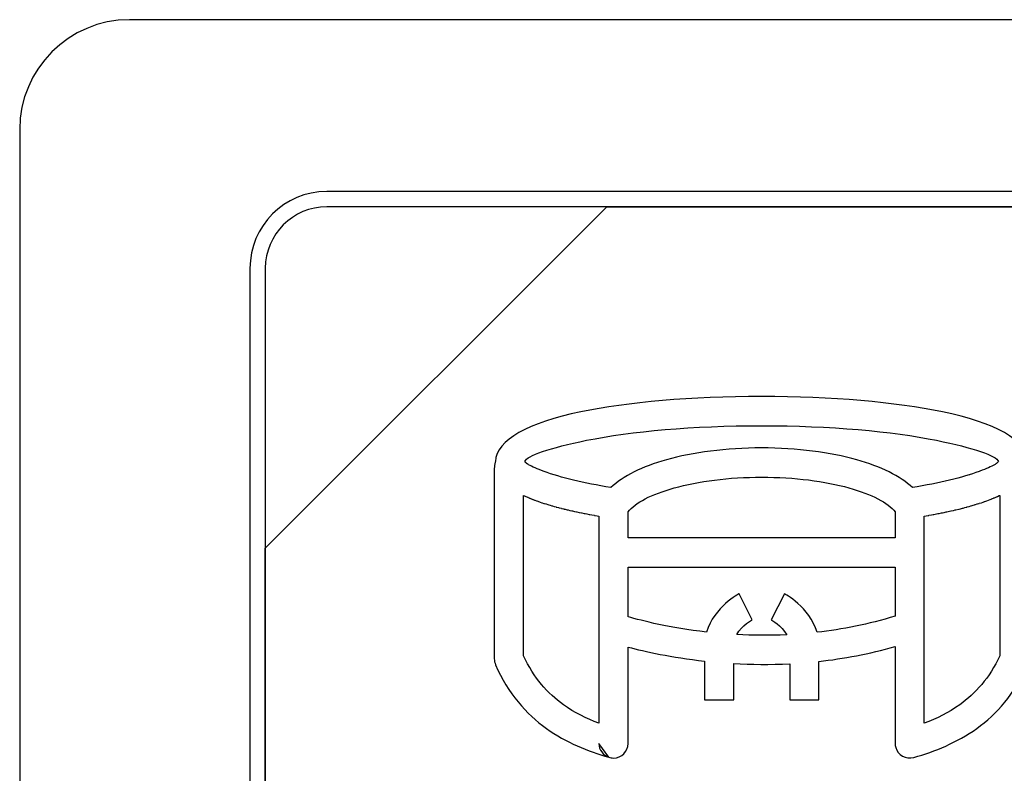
# Model space of a CAD drawing. Header units: millimetres. Extents: x 7146 to 9164, y -1568 to -663.
# Tile 42 of 187: x 7394 to 7407, y -1260 to -1250. Entities that reach past the tile are written whole.
import ezdxf

# ---------------------------------------------------------------- set-up
doc = ezdxf.new("R2010")
doc.units = ezdxf.units.MM
doc.header["$LTSCALE"] = 3

msp = doc.modelspace()

# ---------------------------------------------------------------- linework, layer by layer
at = {"linetype": 'Continuous', "lineweight": 30}
for points, knots in [([(7395.087, -1249.97), (7395.087, -1249.97), (7412.387, -1249.97), (7412.387, -1249.97), (7412.387, -1249.97), (7413.212, -1249.97), (7413.887, -1250.645), (7413.887, -1251.47), (7413.887, -1251.47), (7413.887, -1251.47), (7413.887, -1267.17), (7413.887, -1267.17), (7413.887, -1267.17), (7413.887, -1267.995), (7413.212, -1268.67), (7412.387, -1268.67), (7412.387, -1268.67), (7412.387, -1268.67), (7395.087, -1268.67), (7395.087, -1268.67), (7395.087, -1268.67), (7394.262, -1268.67), (7393.587, -1267.995), (7393.587, -1267.17), (7393.587, -1267.17), (7393.587, -1267.17), (7393.587, -1251.47), (7393.587, -1251.47), (7393.587, -1251.47), (7393.587, -1250.645), (7394.262, -1249.97), (7395.087, -1249.97)], [0, 0, 0, 0, 0.111111, 0.111111, 0.111111, 0.111111, 0.222222, 0.222222, 0.222222, 0.222222, 0.333333, 0.333333, 0.333333, 0.333333, 0.444444, 0.444444, 0.444444, 0.444444, 0.555556, 0.555556, 0.555556, 0.555556, 0.666667, 0.666667, 0.666667, 0.666667, 0.777778, 0.777778, 0.777778, 0.777778, 1, 1, 1, 1]), ([(7395.087, -1249.97), (7395.087, -1249.97), (7412.387, -1249.97), (7412.387, -1249.97), (7412.387, -1249.97), (7413.212, -1249.97), (7413.887, -1250.645), (7413.887, -1251.47), (7413.887, -1251.47), (7413.887, -1251.47), (7413.887, -1267.17), (7413.887, -1267.17), (7413.887, -1267.17), (7413.887, -1267.995), (7413.212, -1268.67), (7412.387, -1268.67), (7412.387, -1268.67), (7412.387, -1268.67), (7395.087, -1268.67), (7395.087, -1268.67), (7395.087, -1268.67), (7394.262, -1268.67), (7393.587, -1267.995), (7393.587, -1267.17), (7393.587, -1267.17), (7393.587, -1267.17), (7393.587, -1251.47), (7393.587, -1251.47), (7393.587, -1251.47), (7393.587, -1250.645), (7394.262, -1249.97), (7395.087, -1249.97)], [0, 0, 0, 0, 0.111111, 0.111111, 0.111111, 0.111111, 0.222222, 0.222222, 0.222222, 0.222222, 0.333333, 0.333333, 0.333333, 0.333333, 0.444444, 0.444444, 0.444444, 0.444444, 0.555556, 0.555556, 0.555556, 0.555556, 0.666667, 0.666667, 0.666667, 0.666667, 0.777778, 0.777778, 0.777778, 0.777778, 1, 1, 1, 1]), ([(7397.787, -1252.32), (7397.787, -1252.32), (7409.687, -1252.32), (7409.687, -1252.32), (7409.687, -1252.32), (7410.265, -1252.32), (7410.737, -1252.792), (7410.737, -1253.37), (7410.737, -1253.37), (7410.737, -1253.37), (7410.737, -1265.27), (7410.737, -1265.27), (7410.737, -1265.27), (7410.737, -1265.847), (7410.265, -1266.32), (7409.687, -1266.32), (7409.687, -1266.32), (7409.687, -1266.32), (7397.787, -1266.32), (7397.787, -1266.32), (7397.787, -1266.32), (7397.209, -1266.32), (7396.737, -1265.847), (7396.737, -1265.27), (7396.737, -1265.27), (7396.737, -1265.27), (7396.737, -1253.37), (7396.737, -1253.37), (7396.737, -1253.37), (7396.737, -1252.792), (7397.209, -1252.32), (7397.787, -1252.32)], [0, 0, 0, 0, 0.111111, 0.111111, 0.111111, 0.111111, 0.222222, 0.222222, 0.222222, 0.222222, 0.333333, 0.333333, 0.333333, 0.333333, 0.444444, 0.444444, 0.444444, 0.444444, 0.555556, 0.555556, 0.555556, 0.555556, 0.666667, 0.666667, 0.666667, 0.666667, 0.777778, 0.777778, 0.777778, 0.777778, 1, 1, 1, 1]), ([(7397.787, -1252.32), (7397.787, -1252.32), (7409.687, -1252.32), (7409.687, -1252.32), (7409.687, -1252.32), (7410.264, -1252.32), (7410.737, -1252.792), (7410.737, -1253.37), (7410.737, -1253.37), (7410.737, -1253.37), (7410.737, -1265.27), (7410.737, -1265.27), (7410.737, -1265.27), (7410.737, -1265.847), (7410.264, -1266.32), (7409.687, -1266.32), (7409.687, -1266.32), (7409.687, -1266.32), (7397.787, -1266.32), (7397.787, -1266.32), (7397.787, -1266.32), (7397.209, -1266.32), (7396.737, -1265.847), (7396.737, -1265.27), (7396.737, -1265.27), (7396.737, -1265.27), (7396.737, -1253.37), (7396.737, -1253.37), (7396.737, -1253.37), (7396.737, -1252.792), (7397.209, -1252.32), (7397.787, -1252.32)], [0, 0, 0, 0, 0.111111, 0.111111, 0.111111, 0.111111, 0.222222, 0.222222, 0.222222, 0.222222, 0.333333, 0.333333, 0.333333, 0.333333, 0.444444, 0.444444, 0.444444, 0.444444, 0.555556, 0.555556, 0.555556, 0.555556, 0.666667, 0.666667, 0.666667, 0.666667, 0.777778, 0.777778, 0.777778, 0.777778, 1, 1, 1, 1]), ([(7397.787, -1252.53), (7397.787, -1252.53), (7401.618, -1252.53), (7401.618, -1252.53), (7401.618, -1252.53), (7401.618, -1252.53), (7396.947, -1257.2), (7396.947, -1257.2), (7396.947, -1257.2), (7396.947, -1257.2), (7396.947, -1253.37), (7396.947, -1253.37), (7396.947, -1253.37), (7396.947, -1252.908), (7397.325, -1252.53), (7397.787, -1252.53)], [0, 0, 0, 0, 0.2, 0.2, 0.2, 0.2, 0.4, 0.4, 0.4, 0.4, 0.6, 0.6, 0.6, 0.6, 1, 1, 1, 1]), ([(7401.618, -1252.53), (7401.618, -1252.53), (7401.63, -1252.53), (7401.63, -1252.53), (7401.63, -1252.53), (7401.63, -1252.53), (7409.687, -1252.53), (7409.687, -1252.53), (7409.687, -1252.53), (7410.149, -1252.53), (7410.527, -1252.908), (7410.527, -1253.37), (7410.527, -1253.37), (7410.527, -1253.37), (7410.527, -1265.27), (7410.527, -1265.27), (7410.527, -1265.27), (7410.527, -1265.732), (7410.149, -1266.11), (7409.687, -1266.11), (7409.687, -1266.11), (7409.687, -1266.11), (7397.787, -1266.11), (7397.787, -1266.11), (7397.787, -1266.11), (7397.325, -1266.11), (7396.947, -1265.732), (7396.947, -1265.27), (7396.947, -1265.27), (7396.947, -1265.27), (7396.947, -1257.29), (7396.947, -1257.29), (7396.947, -1257.29), (7396.947, -1257.29), (7396.947, -1257.2), (7396.947, -1257.2), (7396.947, -1257.2), (7396.947, -1257.2), (7401.618, -1252.53), (7401.618, -1252.53)], [0, 0, 0, 0, 0.090909, 0.090909, 0.090909, 0.090909, 0.181818, 0.181818, 0.181818, 0.181818, 0.272727, 0.272727, 0.272727, 0.272727, 0.363636, 0.363636, 0.363636, 0.363636, 0.454545, 0.454545, 0.454545, 0.454545, 0.545455, 0.545455, 0.545455, 0.545455, 0.636364, 0.636364, 0.636364, 0.636364, 0.727273, 0.727273, 0.727273, 0.727273, 0.818182, 0.818182, 0.818182, 0.818182, 1, 1, 1, 1]), ([(7410.527, -1265.27), (7410.527, -1265.27), (7410.527, -1253.37), (7410.527, -1253.37), (7410.527, -1253.37), (7410.527, -1252.908), (7410.149, -1252.53), (7409.687, -1252.53), (7409.687, -1252.53), (7409.687, -1252.53), (7401.63, -1252.53), (7401.63, -1252.53), (7401.63, -1252.53), (7401.63, -1252.53), (7401.618, -1252.53), (7401.618, -1252.53), (7401.618, -1252.53), (7401.618, -1252.53), (7396.947, -1257.2), (7396.947, -1257.2), (7396.947, -1257.2), (7396.947, -1257.2), (7396.947, -1257.29), (7396.947, -1257.29), (7396.947, -1257.29), (7396.947, -1257.29), (7396.947, -1265.27), (7396.947, -1265.27), (7396.947, -1265.27), (7396.947, -1265.732), (7397.325, -1266.11), (7397.787, -1266.11), (7397.787, -1266.11), (7397.787, -1266.11), (7409.687, -1266.11), (7409.687, -1266.11), (7409.687, -1266.11), (7410.149, -1266.11), (7410.527, -1265.732), (7410.527, -1265.27)], [0, 0, 0, 0, 0.090909, 0.090909, 0.090909, 0.090909, 0.181818, 0.181818, 0.181818, 0.181818, 0.272727, 0.272727, 0.272727, 0.272727, 0.363636, 0.363636, 0.363636, 0.363636, 0.454545, 0.454545, 0.454545, 0.454545, 0.545455, 0.545455, 0.545455, 0.545455, 0.636364, 0.636364, 0.636364, 0.636364, 0.727273, 0.727273, 0.727273, 0.727273, 0.818182, 0.818182, 0.818182, 0.818182, 1, 1, 1, 1]), ([(7397.787, -1252.53), (7397.787, -1252.53), (7401.618, -1252.53), (7401.618, -1252.53), (7401.618, -1252.53), (7401.618, -1252.53), (7396.947, -1257.2), (7396.947, -1257.2), (7396.947, -1257.2), (7396.947, -1257.2), (7396.947, -1253.37), (7396.947, -1253.37), (7396.947, -1253.37), (7396.947, -1252.908), (7397.325, -1252.53), (7397.787, -1252.53)], [0, 0, 0, 0, 0.2, 0.2, 0.2, 0.2, 0.4, 0.4, 0.4, 0.4, 0.6, 0.6, 0.6, 0.6, 1, 1, 1, 1]), ([(7401.618, -1252.53), (7401.618, -1252.53), (7401.63, -1252.53), (7401.63, -1252.53), (7401.63, -1252.53), (7401.63, -1252.53), (7409.687, -1252.53), (7409.687, -1252.53), (7409.687, -1252.53), (7410.149, -1252.53), (7410.527, -1252.908), (7410.527, -1253.37), (7410.527, -1253.37), (7410.527, -1253.37), (7410.527, -1265.27), (7410.527, -1265.27), (7410.527, -1265.27), (7410.527, -1265.732), (7410.149, -1266.11), (7409.687, -1266.11), (7409.687, -1266.11), (7409.687, -1266.11), (7397.787, -1266.11), (7397.787, -1266.11), (7397.787, -1266.11), (7397.325, -1266.11), (7396.947, -1265.732), (7396.947, -1265.27), (7396.947, -1265.27), (7396.947, -1265.27), (7396.947, -1257.29), (7396.947, -1257.29), (7396.947, -1257.29), (7396.947, -1257.29), (7396.947, -1257.2), (7396.947, -1257.2), (7396.947, -1257.2), (7396.947, -1257.2), (7401.618, -1252.53), (7401.618, -1252.53)], [0, 0, 0, 0, 0.090909, 0.090909, 0.090909, 0.090909, 0.181818, 0.181818, 0.181818, 0.181818, 0.272727, 0.272727, 0.272727, 0.272727, 0.363636, 0.363636, 0.363636, 0.363636, 0.454545, 0.454545, 0.454545, 0.454545, 0.545455, 0.545455, 0.545455, 0.545455, 0.636364, 0.636364, 0.636364, 0.636364, 0.727273, 0.727273, 0.727273, 0.727273, 0.818182, 0.818182, 0.818182, 0.818182, 1, 1, 1, 1]), ([(7410.527, -1265.27), (7410.527, -1265.27), (7410.527, -1253.37), (7410.527, -1253.37), (7410.527, -1253.37), (7410.527, -1252.908), (7410.149, -1252.53), (7409.687, -1252.53), (7409.687, -1252.53), (7409.687, -1252.53), (7401.63, -1252.53), (7401.63, -1252.53), (7401.63, -1252.53), (7401.63, -1252.53), (7401.618, -1252.53), (7401.618, -1252.53), (7401.618, -1252.53), (7401.618, -1252.53), (7396.947, -1257.2), (7396.947, -1257.2), (7396.947, -1257.2), (7396.947, -1257.2), (7396.947, -1257.29), (7396.947, -1257.29), (7396.947, -1257.29), (7396.947, -1257.29), (7396.947, -1265.27), (7396.947, -1265.27), (7396.947, -1265.27), (7396.947, -1265.732), (7397.325, -1266.11), (7397.787, -1266.11), (7397.787, -1266.11), (7397.787, -1266.11), (7409.687, -1266.11), (7409.687, -1266.11), (7409.687, -1266.11), (7410.149, -1266.11), (7410.527, -1265.732), (7410.527, -1265.27)], [0, 0, 0, 0, 0.090909, 0.090909, 0.090909, 0.090909, 0.181818, 0.181818, 0.181818, 0.181818, 0.272727, 0.272727, 0.272727, 0.272727, 0.363636, 0.363636, 0.363636, 0.363636, 0.454545, 0.454545, 0.454545, 0.454545, 0.545455, 0.545455, 0.545455, 0.545455, 0.636364, 0.636364, 0.636364, 0.636364, 0.727273, 0.727273, 0.727273, 0.727273, 0.818182, 0.818182, 0.818182, 0.818182, 1, 1, 1, 1]), ([(7405.563, -1258.546), (7405.208, -1258.649), (7404.857, -1258.713), (7404.521, -1258.75), (7404.521, -1258.75), (7404.521, -1258.75), (7404.521, -1259.276), (7404.521, -1259.276), (7404.521, -1259.276), (7404.521, -1259.276), (7404.121, -1259.276), (7404.121, -1259.276), (7404.121, -1259.276), (7404.121, -1259.276), (7404.121, -1258.782), (7404.121, -1258.782), (7404.121, -1258.782), (7403.852, -1258.795), (7403.595, -1258.792), (7403.355, -1258.778), (7403.355, -1258.778), (7403.355, -1258.778), (7403.355, -1259.276), (7403.355, -1259.276), (7403.355, -1259.276), (7403.355, -1259.276), (7402.955, -1259.276), (7402.955, -1259.276), (7402.955, -1259.276), (7402.955, -1259.276), (7402.955, -1258.745), (7402.955, -1258.745), (7402.955, -1258.745), (7402.503, -1258.695), (7402.139, -1258.614), (7401.911, -1258.554), (7401.911, -1258.554), (7401.911, -1258.554), (7401.911, -1259.872), (7401.911, -1259.872), (7401.911, -1259.872), (7401.911, -1259.982), (7401.821, -1260.072), (7401.711, -1260.072), (7401.711, -1260.072), (7401.689, -1260.072), (7401.667, -1260.068), (7401.647, -1260.061), (7401.647, -1260.061), (7401.36, -1259.979), (7401.064, -1259.861), (7400.793, -1259.667), (7400.793, -1259.667), (7400.516, -1259.467), (7400.27, -1259.191), (7400.097, -1258.795), (7400.097, -1258.795), (7400.086, -1258.769), (7400.08, -1258.741), (7400.08, -1258.715), (7400.08, -1258.715), (7400.08, -1258.715), (7400.08, -1258.715), (7400.08, -1258.715), (7400.08, -1258.715), (7400.08, -1258.715), (7400.08, -1256.11), (7400.08, -1256.11), (7400.08, -1256.11), (7400.08, -1256.082), (7400.084, -1256.054), (7400.092, -1256.026), (7400.092, -1256.026), (7400.092, -1256.026), (7400.096, -1256.015), (7400.096, -1256.015), (7400.096, -1256.015), (7400.106, -1255.718), (7400.551, -1255.48), (7401.264, -1255.335), (7401.264, -1255.335), (7401.901, -1255.205), (7402.776, -1255.125), (7403.737, -1255.125), (7403.737, -1255.125), (7404.698, -1255.125), (7405.573, -1255.205), (7406.21, -1255.335), (7406.21, -1255.335), (7406.924, -1255.48), (7407.368, -1255.718), (7407.378, -1256.015), (7407.378, -1256.015), (7407.378, -1256.015), (7407.382, -1256.026), (7407.382, -1256.026), (7407.382, -1256.026), (7407.39, -1256.055), (7407.394, -1256.083), (7407.394, -1256.11), (7407.394, -1256.11), (7407.394, -1256.11), (7407.394, -1256.111), (7407.394, -1256.111), (7407.394, -1256.111), (7407.394, -1256.111), (7407.394, -1258.715), (7407.394, -1258.715), (7407.394, -1258.715), (7407.394, -1258.749), (7407.385, -1258.781), (7407.37, -1258.809), (7407.37, -1258.809), (7407.198, -1259.197), (7406.955, -1259.47), (7406.681, -1259.667), (7406.681, -1259.667), (7406.407, -1259.863), (7406.107, -1259.981), (7405.818, -1260.064), (7405.818, -1260.064), (7405.712, -1260.094), (7405.601, -1260.032), (7405.571, -1259.926), (7405.571, -1259.926), (7405.566, -1259.908), (7405.563, -1259.89), (7405.563, -1259.872), (7405.563, -1259.872), (7405.563, -1259.872), (7405.563, -1259.872), (7405.563, -1259.872), (7405.563, -1259.872), (7405.563, -1259.872), (7405.563, -1258.546), (7405.563, -1258.546)], [0, 0, 0, 0, 0.028571, 0.028571, 0.028571, 0.028571, 0.057143, 0.057143, 0.057143, 0.057143, 0.085714, 0.085714, 0.085714, 0.085714, 0.114286, 0.114286, 0.114286, 0.114286, 0.142857, 0.142857, 0.142857, 0.142857, 0.171429, 0.171429, 0.171429, 0.171429, 0.2, 0.2, 0.2, 0.2, 0.228571, 0.228571, 0.228571, 0.228571, 0.257143, 0.257143, 0.257143, 0.257143, 0.285714, 0.285714, 0.285714, 0.285714, 0.314286, 0.314286, 0.314286, 0.314286, 0.342857, 0.342857, 0.342857, 0.342857, 0.371429, 0.371429, 0.371429, 0.371429, 0.4, 0.4, 0.4, 0.4, 0.428571, 0.428571, 0.428571, 0.428571, 0.457143, 0.457143, 0.457143, 0.457143, 0.485714, 0.485714, 0.485714, 0.485714, 0.514286, 0.514286, 0.514286, 0.514286, 0.542857, 0.542857, 0.542857, 0.542857, 0.571429, 0.571429, 0.571429, 0.571429, 0.6, 0.6, 0.6, 0.6, 0.628571, 0.628571, 0.628571, 0.628571, 0.657143, 0.657143, 0.657143, 0.657143, 0.685714, 0.685714, 0.685714, 0.685714, 0.714286, 0.714286, 0.714286, 0.714286, 0.742857, 0.742857, 0.742857, 0.742857, 0.771429, 0.771429, 0.771429, 0.771429, 0.8, 0.8, 0.8, 0.8, 0.828571, 0.828571, 0.828571, 0.828571, 0.857143, 0.857143, 0.857143, 0.857143, 0.885714, 0.885714, 0.885714, 0.885714, 0.914286, 0.914286, 0.914286, 0.914286, 0.942857, 0.942857, 0.942857, 0.942857, 1, 1, 1, 1]), ([(7400.55, -1256.061), (7400.596, -1256.085), (7400.668, -1256.115), (7400.761, -1256.15), (7400.761, -1256.15), (7400.988, -1256.235), (7401.307, -1256.311), (7401.675, -1256.371), (7401.675, -1256.371), (7401.839, -1256.215), (7402.104, -1256.084), (7402.434, -1255.991), (7402.434, -1255.991), (7402.798, -1255.889), (7403.25, -1255.829), (7403.737, -1255.829), (7403.737, -1255.829), (7404.224, -1255.829), (7404.676, -1255.889), (7405.039, -1255.991), (7405.039, -1255.991), (7405.37, -1256.084), (7405.635, -1256.215), (7405.799, -1256.371), (7405.799, -1256.371), (7406.166, -1256.311), (7406.485, -1256.235), (7406.712, -1256.15), (7406.712, -1256.15), (7406.712, -1256.15), (7406.722, -1256.146), (7406.722, -1256.146), (7406.722, -1256.146), (7406.81, -1256.113), (7406.879, -1256.084), (7406.923, -1256.061), (7406.923, -1256.061), (7406.923, -1256.061), (7406.932, -1256.054), (7406.932, -1256.054), (7406.932, -1256.054), (7406.932, -1256.054), (7406.942, -1256.046), (7406.942, -1256.046), (7406.942, -1256.046), (7406.942, -1256.046), (7406.942, -1256.046), (7406.942, -1256.046), (7406.942, -1256.046), (7406.942, -1256.046), (7406.951, -1256.039), (7406.951, -1256.039), (7406.951, -1256.039), (7406.951, -1256.039), (7406.952, -1256.04), (7406.952, -1256.04), (7406.952, -1256.04), (7406.952, -1256.04), (7406.958, -1256.034), (7406.958, -1256.034), (7406.958, -1256.034), (7406.958, -1256.034), (7406.959, -1256.034), (7406.959, -1256.034), (7406.959, -1256.034), (7406.959, -1256.034), (7406.959, -1256.033), (7406.959, -1256.033), (7406.959, -1256.033), (7406.959, -1256.033), (7406.959, -1256.033), (7406.959, -1256.033), (7406.959, -1256.033), (7406.959, -1256.033), (7406.966, -1256.027), (7406.966, -1256.027), (7406.966, -1256.027), (7406.966, -1256.027), (7406.97, -1256.023), (7406.97, -1256.023), (7406.97, -1256.023), (7406.97, -1256.023), (7406.973, -1256.02), (7406.973, -1256.02), (7406.973, -1256.02), (7406.973, -1256.02), (7406.973, -1256.02), (7406.973, -1256.02), (7406.973, -1256.02), (7406.973, -1256.02), (7406.977, -1256.015), (7406.977, -1256.015), (7406.977, -1256.015), (7406.951, -1255.932), (7406.633, -1255.828), (7406.131, -1255.725), (7406.131, -1255.725), (7405.522, -1255.602), (7404.676, -1255.525), (7403.737, -1255.525), (7403.737, -1255.525), (7402.798, -1255.525), (7401.952, -1255.602), (7401.343, -1255.725), (7401.343, -1255.725), (7400.841, -1255.828), (7400.522, -1255.932), (7400.497, -1256.015), (7400.497, -1256.015), (7400.497, -1256.015), (7400.497, -1256.015), (7400.497, -1256.015), (7400.497, -1256.015), (7400.497, -1256.015), (7400.502, -1256.021), (7400.502, -1256.021), (7400.502, -1256.021), (7400.502, -1256.021), (7400.503, -1256.022), (7400.503, -1256.022), (7400.503, -1256.022), (7400.503, -1256.022), (7400.509, -1256.028), (7400.509, -1256.028), (7400.509, -1256.028), (7400.509, -1256.028), (7400.511, -1256.029), (7400.511, -1256.029), (7400.511, -1256.029), (7400.511, -1256.029), (7400.52, -1256.038), (7400.52, -1256.038), (7400.52, -1256.038), (7400.52, -1256.038), (7400.52, -1256.038), (7400.52, -1256.038), (7400.52, -1256.038), (7400.52, -1256.038), (7400.522, -1256.04), (7400.522, -1256.04), (7400.522, -1256.04), (7400.522, -1256.04), (7400.529, -1256.045), (7400.529, -1256.045), (7400.529, -1256.045), (7400.529, -1256.045), (7400.541, -1256.054), (7400.541, -1256.054), (7400.541, -1256.054), (7400.541, -1256.054), (7400.55, -1256.061), (7400.55, -1256.061)], [0, 0, 0, 0, 0.025641, 0.025641, 0.025641, 0.025641, 0.051282, 0.051282, 0.051282, 0.051282, 0.076923, 0.076923, 0.076923, 0.076923, 0.102564, 0.102564, 0.102564, 0.102564, 0.128205, 0.128205, 0.128205, 0.128205, 0.153846, 0.153846, 0.153846, 0.153846, 0.179487, 0.179487, 0.179487, 0.179487, 0.205128, 0.205128, 0.205128, 0.205128, 0.230769, 0.230769, 0.230769, 0.230769, 0.25641, 0.25641, 0.25641, 0.25641, 0.282051, 0.282051, 0.282051, 0.282051, 0.307692, 0.307692, 0.307692, 0.307692, 0.333333, 0.333333, 0.333333, 0.333333, 0.358974, 0.358974, 0.358974, 0.358974, 0.384615, 0.384615, 0.384615, 0.384615, 0.410256, 0.410256, 0.410256, 0.410256, 0.435897, 0.435897, 0.435897, 0.435897, 0.461538, 0.461538, 0.461538, 0.461538, 0.487179, 0.487179, 0.487179, 0.487179, 0.512821, 0.512821, 0.512821, 0.512821, 0.538462, 0.538462, 0.538462, 0.538462, 0.564103, 0.564103, 0.564103, 0.564103, 0.589744, 0.589744, 0.589744, 0.589744, 0.615385, 0.615385, 0.615385, 0.615385, 0.641026, 0.641026, 0.641026, 0.641026, 0.666667, 0.666667, 0.666667, 0.666667, 0.692308, 0.692308, 0.692308, 0.692308, 0.717949, 0.717949, 0.717949, 0.717949, 0.74359, 0.74359, 0.74359, 0.74359, 0.769231, 0.769231, 0.769231, 0.769231, 0.794872, 0.794872, 0.794872, 0.794872, 0.820513, 0.820513, 0.820513, 0.820513, 0.846154, 0.846154, 0.846154, 0.846154, 0.871795, 0.871795, 0.871795, 0.871795, 0.897436, 0.897436, 0.897436, 0.897436, 0.923077, 0.923077, 0.923077, 0.923077, 0.948718, 0.948718, 0.948718, 0.948718, 1, 1, 1, 1]), ([(7405.563, -1256.703), (7405.469, -1256.578), (7405.243, -1256.463), (7404.932, -1256.376), (7404.932, -1256.376), (7404.603, -1256.283), (7404.189, -1256.229), (7403.737, -1256.229), (7403.737, -1256.229), (7403.285, -1256.229), (7402.871, -1256.284), (7402.542, -1256.376), (7402.542, -1256.376), (7402.231, -1256.463), (7402.005, -1256.578), (7401.911, -1256.703), (7401.911, -1256.703), (7401.911, -1256.703), (7401.911, -1257.061), (7401.911, -1257.061), (7401.911, -1257.061), (7401.911, -1257.061), (7405.563, -1257.061), (7405.563, -1257.061), (7405.563, -1257.061), (7405.563, -1257.061), (7405.563, -1256.703), (7405.563, -1256.703)], [0, 0, 0, 0, 0.125, 0.125, 0.125, 0.125, 0.25, 0.25, 0.25, 0.25, 0.375, 0.375, 0.375, 0.375, 0.5, 0.5, 0.5, 0.5, 0.625, 0.625, 0.625, 0.625, 0.75, 0.75, 0.75, 0.75, 1, 1, 1, 1]), ([(7406.579, -1256.212), (7406.579, -1256.212), (7406.58, -1256.212), (7406.58, -1256.212), (7406.58, -1256.212), (7406.58, -1256.212), (7406.579, -1256.212), (7406.579, -1256.212)], [0, 0, 0, 0, 0.333333, 0.333333, 0.333333, 0.333333, 1, 1, 1, 1]), ([(7406.25, -1256.3), (7406.25, -1256.3), (7406.25, -1256.3), (7406.25, -1256.3), (7406.25, -1256.3), (7406.25, -1256.3), (7406.25, -1256.3), (7406.25, -1256.3)], [0, 0, 0, 0, 0.333333, 0.333333, 0.333333, 0.333333, 1, 1, 1, 1]), ([(7401.511, -1257.987), (7401.511, -1257.987), (7401.511, -1257.261), (7401.511, -1257.261), (7401.511, -1257.261), (7401.511, -1257.261), (7401.511, -1256.762), (7401.511, -1256.762), (7401.511, -1256.762), (7401.511, -1256.762), (7401.487, -1256.758), (7401.487, -1256.758), (7401.487, -1256.758), (7401.487, -1256.758), (7401.486, -1256.758), (7401.486, -1256.758), (7401.486, -1256.758), (7401.486, -1256.758), (7401.451, -1256.752), (7401.451, -1256.752), (7401.451, -1256.752), (7401.451, -1256.752), (7401.451, -1256.751), (7401.451, -1256.751), (7401.451, -1256.751), (7401.451, -1256.751), (7401.449, -1256.751), (7401.449, -1256.751), (7401.449, -1256.751), (7401.449, -1256.751), (7401.415, -1256.745), (7401.415, -1256.745), (7401.415, -1256.745), (7401.415, -1256.745), (7401.414, -1256.745), (7401.414, -1256.745), (7401.414, -1256.745), (7401.414, -1256.745), (7401.389, -1256.74), (7401.389, -1256.74), (7401.389, -1256.74), (7401.389, -1256.74), (7401.388, -1256.741), (7401.388, -1256.741), (7401.388, -1256.741), (7401.388, -1256.741), (7401.381, -1256.739), (7401.381, -1256.739), (7401.381, -1256.739), (7401.381, -1256.739), (7401.379, -1256.739), (7401.379, -1256.739), (7401.379, -1256.739), (7401.379, -1256.739), (7401.345, -1256.732), (7401.345, -1256.732), (7401.345, -1256.732), (7401.345, -1256.732), (7401.344, -1256.732), (7401.344, -1256.732), (7401.344, -1256.732), (7401.344, -1256.732), (7401.325, -1256.728), (7401.325, -1256.728), (7401.325, -1256.728), (7401.325, -1256.728), (7401.324, -1256.728), (7401.324, -1256.728), (7401.324, -1256.728), (7401.324, -1256.728), (7401.31, -1256.726), (7401.31, -1256.726), (7401.31, -1256.726), (7401.31, -1256.726), (7401.276, -1256.719), (7401.276, -1256.719), (7401.276, -1256.719), (7401.276, -1256.719), (7401.275, -1256.718), (7401.275, -1256.718), (7401.275, -1256.718), (7401.275, -1256.718), (7401.245, -1256.712), (7401.245, -1256.712), (7401.245, -1256.712), (7401.245, -1256.712), (7401.243, -1256.712), (7401.243, -1256.712), (7401.243, -1256.712), (7401.243, -1256.712), (7401.24, -1256.711), (7401.24, -1256.711), (7401.24, -1256.711), (7401.24, -1256.711), (7401.24, -1256.711), (7401.24, -1256.711), (7401.24, -1256.711), (7401.24, -1256.711), (7401.21, -1256.705), (7401.21, -1256.705), (7401.21, -1256.705), (7401.21, -1256.705), (7401.205, -1256.704), (7401.205, -1256.704), (7401.205, -1256.704), (7401.205, -1256.704), (7401.204, -1256.704), (7401.204, -1256.704), (7401.204, -1256.704), (7401.204, -1256.704), (7401.204, -1256.704), (7401.204, -1256.704), (7401.204, -1256.704), (7401.204, -1256.704), (7401.176, -1256.698), (7401.176, -1256.698), (7401.176, -1256.698), (7401.176, -1256.698), (7401.175, -1256.697), (7401.175, -1256.697), (7401.175, -1256.697), (7401.175, -1256.697), (7401.15, -1256.691), (7401.15, -1256.691), (7401.15, -1256.691), (7401.15, -1256.691), (7401.15, -1256.692), (7401.15, -1256.692), (7401.15, -1256.692), (7401.15, -1256.692), (7401.147, -1256.691), (7401.147, -1256.691), (7401.147, -1256.691), (7401.147, -1256.691), (7401.142, -1256.69), (7401.142, -1256.69), (7401.142, -1256.69), (7401.142, -1256.69), (7401.111, -1256.683), (7401.111, -1256.683), (7401.111, -1256.683), (7401.111, -1256.683), (7401.09, -1256.678), (7401.09, -1256.678), (7401.09, -1256.678), (7401.09, -1256.678), (7401.089, -1256.678), (7401.089, -1256.678), (7401.089, -1256.678), (7401.089, -1256.678), (7401.079, -1256.675), (7401.079, -1256.675), (7401.079, -1256.675), (7401.079, -1256.675), (7401.049, -1256.668), (7401.049, -1256.668), (7401.049, -1256.668), (7401.049, -1256.668), (7401.047, -1256.668), (7401.047, -1256.668), (7401.047, -1256.668), (7401.047, -1256.668), (7401.034, -1256.665), (7401.034, -1256.665), (7401.034, -1256.665), (7401.034, -1256.665), (7401.032, -1256.664), (7401.032, -1256.664), (7401.032, -1256.664), (7401.032, -1256.664), (7401.032, -1256.664), (7401.032, -1256.664), (7401.032, -1256.664), (7401.032, -1256.664), (7401.027, -1256.663), (7401.027, -1256.663), (7401.027, -1256.663), (7401.027, -1256.663), (7400.999, -1256.656), (7400.999, -1256.656), (7400.999, -1256.656), (7400.999, -1256.656), (7400.997, -1256.655), (7400.997, -1256.655), (7400.997, -1256.655), (7400.997, -1256.655), (7400.968, -1256.648), (7400.968, -1256.648), (7400.968, -1256.648), (7400.968, -1256.648), (7400.968, -1256.648), (7400.968, -1256.648), (7400.968, -1256.648), (7400.968, -1256.648), (7400.966, -1256.647), (7400.966, -1256.647), (7400.966, -1256.647), (7400.966, -1256.647), (7400.956, -1256.645), (7400.956, -1256.645), (7400.956, -1256.645), (7400.956, -1256.645), (7400.928, -1256.638), (7400.928, -1256.638), (7400.928, -1256.638), (7400.928, -1256.638), (7400.928, -1256.637), (7400.928, -1256.637), (7400.928, -1256.637), (7400.928, -1256.637), (7400.926, -1256.637), (7400.926, -1256.637), (7400.926, -1256.637), (7400.926, -1256.637), (7400.899, -1256.629), (7400.899, -1256.629), (7400.899, -1256.629), (7400.899, -1256.629), (7400.898, -1256.629), (7400.898, -1256.629), (7400.898, -1256.629), (7400.898, -1256.629), (7400.876, -1256.623), (7400.876, -1256.623), (7400.876, -1256.623), (7400.876, -1256.623), (7400.876, -1256.623), (7400.876, -1256.623), (7400.876, -1256.623), (7400.876, -1256.623), (7400.873, -1256.622), (7400.873, -1256.622), (7400.873, -1256.622), (7400.873, -1256.622), (7400.869, -1256.621), (7400.869, -1256.621), (7400.869, -1256.621), (7400.869, -1256.621), (7400.842, -1256.613), (7400.842, -1256.613), (7400.842, -1256.613), (7400.842, -1256.613), (7400.842, -1256.613), (7400.842, -1256.613), (7400.842, -1256.613), (7400.842, -1256.613), (7400.826, -1256.608), (7400.826, -1256.608), (7400.826, -1256.608), (7400.826, -1256.608), (7400.825, -1256.608), (7400.825, -1256.608), (7400.825, -1256.608), (7400.825, -1256.608), (7400.814, -1256.604), (7400.814, -1256.604), (7400.814, -1256.604), (7400.814, -1256.604), (7400.788, -1256.596), (7400.788, -1256.596), (7400.788, -1256.596), (7400.788, -1256.596), (7400.785, -1256.595), (7400.785, -1256.595), (7400.785, -1256.595), (7400.785, -1256.595), (7400.785, -1256.596), (7400.785, -1256.596), (7400.785, -1256.596), (7400.785, -1256.596), (7400.766, -1256.59), (7400.766, -1256.59), (7400.766, -1256.59), (7400.766, -1256.59), (7400.765, -1256.589), (7400.765, -1256.589), (7400.765, -1256.589), (7400.765, -1256.589), (7400.76, -1256.588), (7400.76, -1256.588), (7400.76, -1256.588), (7400.76, -1256.588), (7400.759, -1256.588), (7400.759, -1256.588), (7400.759, -1256.588), (7400.759, -1256.588), (7400.735, -1256.579), (7400.735, -1256.579), (7400.735, -1256.579), (7400.735, -1256.579), (7400.735, -1256.579), (7400.735, -1256.579), (7400.735, -1256.579), (7400.735, -1256.579), (7400.729, -1256.578), (7400.729, -1256.578), (7400.729, -1256.578), (7400.729, -1256.578), (7400.708, -1256.571), (7400.708, -1256.571), (7400.708, -1256.571), (7400.708, -1256.571), (7400.708, -1256.57), (7400.708, -1256.57), (7400.708, -1256.57), (7400.708, -1256.57), (7400.699, -1256.567), (7400.699, -1256.567), (7400.699, -1256.567), (7400.699, -1256.567), (7400.697, -1256.567), (7400.697, -1256.567), (7400.697, -1256.567), (7400.697, -1256.567), (7400.661, -1256.554), (7400.661, -1256.554), (7400.661, -1256.554), (7400.661, -1256.554), (7400.661, -1256.553), (7400.661, -1256.553), (7400.661, -1256.553), (7400.661, -1256.553), (7400.66, -1256.553), (7400.66, -1256.553), (7400.66, -1256.553), (7400.66, -1256.553), (7400.657, -1256.552), (7400.657, -1256.552), (7400.657, -1256.552), (7400.657, -1256.552), (7400.635, -1256.543), (7400.635, -1256.543), (7400.635, -1256.543), (7400.635, -1256.543), (7400.632, -1256.543), (7400.632, -1256.543), (7400.632, -1256.543), (7400.632, -1256.543), (7400.611, -1256.534), (7400.611, -1256.534), (7400.611, -1256.534), (7400.611, -1256.534), (7400.609, -1256.533), (7400.609, -1256.533), (7400.609, -1256.533), (7400.609, -1256.533), (7400.588, -1256.525), (7400.588, -1256.525), (7400.588, -1256.525), (7400.588, -1256.525), (7400.586, -1256.525), (7400.586, -1256.525), (7400.586, -1256.525), (7400.586, -1256.525), (7400.565, -1256.516), (7400.565, -1256.516), (7400.565, -1256.516), (7400.565, -1256.516), (7400.564, -1256.516), (7400.564, -1256.516), (7400.564, -1256.516), (7400.564, -1256.516), (7400.559, -1256.513), (7400.559, -1256.513), (7400.559, -1256.513), (7400.559, -1256.513), (7400.556, -1256.513), (7400.556, -1256.513), (7400.556, -1256.513), (7400.556, -1256.513), (7400.541, -1256.506), (7400.541, -1256.506), (7400.541, -1256.506), (7400.541, -1256.506), (7400.54, -1256.505), (7400.54, -1256.505), (7400.54, -1256.505), (7400.54, -1256.505), (7400.533, -1256.502), (7400.533, -1256.502), (7400.533, -1256.502), (7400.533, -1256.502), (7400.532, -1256.502), (7400.532, -1256.502), (7400.532, -1256.502), (7400.532, -1256.502), (7400.504, -1256.489), (7400.504, -1256.489), (7400.504, -1256.489), (7400.504, -1256.489), (7400.499, -1256.487), (7400.499, -1256.487), (7400.499, -1256.487), (7400.499, -1256.487), (7400.493, -1256.484), (7400.493, -1256.484), (7400.493, -1256.484), (7400.493, -1256.484), (7400.493, -1256.484), (7400.493, -1256.484), (7400.493, -1256.484), (7400.493, -1256.484), (7400.48, -1256.478), (7400.48, -1256.478), (7400.48, -1256.478), (7400.48, -1256.478), (7400.48, -1258.673), (7400.48, -1258.673), (7400.48, -1258.673), (7400.62, -1258.976), (7400.811, -1259.189), (7401.026, -1259.343), (7401.026, -1259.343), (7401.177, -1259.452), (7401.342, -1259.533), (7401.511, -1259.596), (7401.511, -1259.596), (7401.511, -1259.596), (7401.511, -1258.244), (7401.511, -1258.244), (7401.511, -1258.244), (7401.511, -1258.244), (7401.511, -1257.987), (7401.511, -1257.987)], [0, 0, 0, 0, 0.009346, 0.009346, 0.009346, 0.009346, 0.018692, 0.018692, 0.018692, 0.018692, 0.028037, 0.028037, 0.028037, 0.028037, 0.037383, 0.037383, 0.037383, 0.037383, 0.046729, 0.046729, 0.046729, 0.046729, 0.056075, 0.056075, 0.056075, 0.056075, 0.065421, 0.065421, 0.065421, 0.065421, 0.074766, 0.074766, 0.074766, 0.074766, 0.084112, 0.084112, 0.084112, 0.084112, 0.093458, 0.093458, 0.093458, 0.093458, 0.102804, 0.102804, 0.102804, 0.102804, 0.11215, 0.11215, 0.11215, 0.11215, 0.121495, 0.121495, 0.121495, 0.121495, 0.130841, 0.130841, 0.130841, 0.130841, 0.140187, 0.140187, 0.140187, 0.140187, 0.149533, 0.149533, 0.149533, 0.149533, 0.158879, 0.158879, 0.158879, 0.158879, 0.168224, 0.168224, 0.168224, 0.168224, 0.17757, 0.17757, 0.17757, 0.17757, 0.186916, 0.186916, 0.186916, 0.186916, 0.196262, 0.196262, 0.196262, 0.196262, 0.205607, 0.205607, 0.205607, 0.205607, 0.214953, 0.214953, 0.214953, 0.214953, 0.224299, 0.224299, 0.224299, 0.224299, 0.233645, 0.233645, 0.233645, 0.233645, 0.242991, 0.242991, 0.242991, 0.242991, 0.252336, 0.252336, 0.252336, 0.252336, 0.261682, 0.261682, 0.261682, 0.261682, 0.271028, 0.271028, 0.271028, 0.271028, 0.280374, 0.280374, 0.280374, 0.280374, 0.28972, 0.28972, 0.28972, 0.28972, 0.299065, 0.299065, 0.299065, 0.299065, 0.308411, 0.308411, 0.308411, 0.308411, 0.317757, 0.317757, 0.317757, 0.317757, 0.327103, 0.327103, 0.327103, 0.327103, 0.336449, 0.336449, 0.336449, 0.336449, 0.345794, 0.345794, 0.345794, 0.345794, 0.35514, 0.35514, 0.35514, 0.35514, 0.364486, 0.364486, 0.364486, 0.364486, 0.373832, 0.373832, 0.373832, 0.373832, 0.383178, 0.383178, 0.383178, 0.383178, 0.392523, 0.392523, 0.392523, 0.392523, 0.401869, 0.401869, 0.401869, 0.401869, 0.411215, 0.411215, 0.411215, 0.411215, 0.420561, 0.420561, 0.420561, 0.420561, 0.429907, 0.429907, 0.429907, 0.429907, 0.439252, 0.439252, 0.439252, 0.439252, 0.448598, 0.448598, 0.448598, 0.448598, 0.457944, 0.457944, 0.457944, 0.457944, 0.46729, 0.46729, 0.46729, 0.46729, 0.476636, 0.476636, 0.476636, 0.476636, 0.485981, 0.485981, 0.485981, 0.485981, 0.495327, 0.495327, 0.495327, 0.495327, 0.504673, 0.504673, 0.504673, 0.504673, 0.514019, 0.514019, 0.514019, 0.514019, 0.523364, 0.523364, 0.523364, 0.523364, 0.53271, 0.53271, 0.53271, 0.53271, 0.542056, 0.542056, 0.542056, 0.542056, 0.551402, 0.551402, 0.551402, 0.551402, 0.560748, 0.560748, 0.560748, 0.560748, 0.570093, 0.570093, 0.570093, 0.570093, 0.579439, 0.579439, 0.579439, 0.579439, 0.588785, 0.588785, 0.588785, 0.588785, 0.598131, 0.598131, 0.598131, 0.598131, 0.607477, 0.607477, 0.607477, 0.607477, 0.616822, 0.616822, 0.616822, 0.616822, 0.626168, 0.626168, 0.626168, 0.626168, 0.635514, 0.635514, 0.635514, 0.635514, 0.64486, 0.64486, 0.64486, 0.64486, 0.654206, 0.654206, 0.654206, 0.654206, 0.663551, 0.663551, 0.663551, 0.663551, 0.672897, 0.672897, 0.672897, 0.672897, 0.682243, 0.682243, 0.682243, 0.682243, 0.691589, 0.691589, 0.691589, 0.691589, 0.700935, 0.700935, 0.700935, 0.700935, 0.71028, 0.71028, 0.71028, 0.71028, 0.719626, 0.719626, 0.719626, 0.719626, 0.728972, 0.728972, 0.728972, 0.728972, 0.738318, 0.738318, 0.738318, 0.738318, 0.747664, 0.747664, 0.747664, 0.747664, 0.757009, 0.757009, 0.757009, 0.757009, 0.766355, 0.766355, 0.766355, 0.766355, 0.775701, 0.775701, 0.775701, 0.775701, 0.785047, 0.785047, 0.785047, 0.785047, 0.794393, 0.794393, 0.794393, 0.794393, 0.803738, 0.803738, 0.803738, 0.803738, 0.813084, 0.813084, 0.813084, 0.813084, 0.82243, 0.82243, 0.82243, 0.82243, 0.831776, 0.831776, 0.831776, 0.831776, 0.841121, 0.841121, 0.841121, 0.841122, 0.850467, 0.850467, 0.850467, 0.850467, 0.859813, 0.859813, 0.859813, 0.859813, 0.869159, 0.869159, 0.869159, 0.869159, 0.878505, 0.878505, 0.878505, 0.878505, 0.88785, 0.88785, 0.88785, 0.88785, 0.897196, 0.897196, 0.897196, 0.897196, 0.906542, 0.906542, 0.906542, 0.906542, 0.915888, 0.915888, 0.915888, 0.915888, 0.925234, 0.925234, 0.925234, 0.925234, 0.934579, 0.934579, 0.934579, 0.934579, 0.943925, 0.943925, 0.943925, 0.943925, 0.953271, 0.953271, 0.953271, 0.953271, 0.962617, 0.962617, 0.962617, 0.962617, 0.971963, 0.971963, 0.971963, 0.971963, 0.981308, 0.981308, 0.981308, 0.981308, 1, 1, 1, 1]), ([(7406.994, -1258.673), (7406.994, -1258.673), (7406.994, -1256.478), (7406.994, -1256.478), (7406.994, -1256.478), (7406.994, -1256.478), (7406.991, -1256.479), (7406.991, -1256.479), (7406.991, -1256.479), (7406.991, -1256.479), (7406.985, -1256.482), (7406.985, -1256.482), (7406.985, -1256.482), (7406.985, -1256.482), (7406.964, -1256.492), (7406.964, -1256.492), (7406.964, -1256.492), (7406.964, -1256.492), (7406.962, -1256.493), (7406.962, -1256.493), (7406.962, -1256.493), (7406.962, -1256.493), (7406.957, -1256.496), (7406.957, -1256.496), (7406.957, -1256.496), (7406.957, -1256.496), (7406.954, -1256.497), (7406.954, -1256.497), (7406.954, -1256.497), (7406.954, -1256.497), (7406.95, -1256.499), (7406.95, -1256.499), (7406.95, -1256.499), (7406.95, -1256.499), (7406.949, -1256.499), (7406.949, -1256.499), (7406.949, -1256.499), (7406.949, -1256.499), (7406.924, -1256.51), (7406.924, -1256.51), (7406.924, -1256.51), (7406.924, -1256.51), (7406.922, -1256.51), (7406.922, -1256.51), (7406.922, -1256.51), (7406.922, -1256.51), (7406.917, -1256.513), (7406.917, -1256.513), (7406.917, -1256.513), (7406.917, -1256.513), (7406.914, -1256.514), (7406.914, -1256.514), (7406.914, -1256.514), (7406.914, -1256.514), (7406.909, -1256.516), (7406.909, -1256.516), (7406.909, -1256.516), (7406.909, -1256.516), (7406.909, -1256.516), (7406.909, -1256.516), (7406.909, -1256.516), (7406.909, -1256.516), (7406.884, -1256.526), (7406.884, -1256.526), (7406.884, -1256.526), (7406.884, -1256.526), (7406.88, -1256.528), (7406.88, -1256.528), (7406.88, -1256.528), (7406.88, -1256.528), (7406.864, -1256.534), (7406.864, -1256.534), (7406.864, -1256.534), (7406.864, -1256.534), (7406.842, -1256.543), (7406.842, -1256.543), (7406.842, -1256.543), (7406.842, -1256.543), (7406.839, -1256.544), (7406.839, -1256.544), (7406.839, -1256.544), (7406.839, -1256.544), (7406.818, -1256.552), (7406.818, -1256.552), (7406.818, -1256.552), (7406.818, -1256.552), (7406.816, -1256.552), (7406.816, -1256.552), (7406.816, -1256.552), (7406.816, -1256.552), (7406.793, -1256.561), (7406.793, -1256.561), (7406.793, -1256.561), (7406.793, -1256.561), (7406.787, -1256.562), (7406.787, -1256.562), (7406.787, -1256.562), (7406.787, -1256.562), (7406.785, -1256.563), (7406.785, -1256.563), (7406.785, -1256.563), (7406.785, -1256.563), (7406.766, -1256.57), (7406.766, -1256.57), (7406.766, -1256.57), (7406.766, -1256.57), (7406.766, -1256.571), (7406.766, -1256.571), (7406.766, -1256.571), (7406.766, -1256.571), (7406.745, -1256.578), (7406.745, -1256.578), (7406.745, -1256.578), (7406.745, -1256.578), (7406.741, -1256.578), (7406.741, -1256.578), (7406.741, -1256.578), (7406.741, -1256.578), (7406.739, -1256.579), (7406.739, -1256.579), (7406.739, -1256.579), (7406.739, -1256.579), (7406.739, -1256.579), (7406.739, -1256.579), (7406.739, -1256.579), (7406.739, -1256.579), (7406.714, -1256.587), (7406.714, -1256.587), (7406.714, -1256.587), (7406.714, -1256.587), (7406.714, -1256.587), (7406.714, -1256.587), (7406.714, -1256.587), (7406.714, -1256.587), (7406.713, -1256.587), (7406.713, -1256.587), (7406.713, -1256.587), (7406.713, -1256.587), (7406.712, -1256.588), (7406.712, -1256.588), (7406.712, -1256.588), (7406.712, -1256.588), (7406.689, -1256.595), (7406.689, -1256.595), (7406.689, -1256.595), (7406.689, -1256.595), (7406.687, -1256.596), (7406.687, -1256.596), (7406.687, -1256.596), (7406.687, -1256.596), (7406.687, -1256.596), (7406.687, -1256.596), (7406.687, -1256.596), (7406.687, -1256.596), (7406.661, -1256.604), (7406.661, -1256.604), (7406.661, -1256.604), (7406.661, -1256.604), (7406.659, -1256.605), (7406.659, -1256.605), (7406.659, -1256.605), (7406.659, -1256.605), (7406.648, -1256.608), (7406.648, -1256.608), (7406.648, -1256.608), (7406.648, -1256.608), (7406.633, -1256.613), (7406.633, -1256.613), (7406.633, -1256.613), (7406.633, -1256.613), (7406.632, -1256.613), (7406.632, -1256.613), (7406.632, -1256.613), (7406.632, -1256.613), (7406.605, -1256.621), (7406.605, -1256.621), (7406.605, -1256.621), (7406.605, -1256.621), (7406.602, -1256.621), (7406.602, -1256.621), (7406.602, -1256.621), (7406.602, -1256.621), (7406.598, -1256.623), (7406.598, -1256.623), (7406.598, -1256.623), (7406.598, -1256.623), (7406.598, -1256.623), (7406.598, -1256.623), (7406.598, -1256.623), (7406.598, -1256.623), (7406.577, -1256.629), (7406.577, -1256.629), (7406.577, -1256.629), (7406.577, -1256.629), (7406.575, -1256.629), (7406.575, -1256.629), (7406.575, -1256.629), (7406.575, -1256.629), (7406.548, -1256.637), (7406.548, -1256.637), (7406.548, -1256.637), (7406.548, -1256.637), (7406.546, -1256.637), (7406.546, -1256.637), (7406.546, -1256.637), (7406.546, -1256.637), (7406.546, -1256.638), (7406.546, -1256.638), (7406.546, -1256.638), (7406.546, -1256.638), (7406.518, -1256.645), (7406.518, -1256.645), (7406.518, -1256.645), (7406.518, -1256.645), (7406.517, -1256.645), (7406.517, -1256.645), (7406.517, -1256.645), (7406.517, -1256.645), (7406.495, -1256.651), (7406.495, -1256.651), (7406.495, -1256.651), (7406.495, -1256.651), (7406.491, -1256.652), (7406.491, -1256.652), (7406.491, -1256.652), (7406.491, -1256.652), (7406.486, -1256.653), (7406.486, -1256.653), (7406.486, -1256.653), (7406.486, -1256.653), (7406.486, -1256.653), (7406.486, -1256.653), (7406.486, -1256.653), (7406.486, -1256.653), (7406.457, -1256.661), (7406.457, -1256.661), (7406.457, -1256.661), (7406.457, -1256.661), (7406.441, -1256.665), (7406.441, -1256.665), (7406.441, -1256.665), (7406.441, -1256.665), (7406.434, -1256.666), (7406.434, -1256.666), (7406.434, -1256.666), (7406.434, -1256.666), (7406.433, -1256.666), (7406.433, -1256.666), (7406.433, -1256.666), (7406.433, -1256.666), (7406.433, -1256.666), (7406.433, -1256.666), (7406.433, -1256.666), (7406.433, -1256.666), (7406.396, -1256.675), (7406.396, -1256.675), (7406.396, -1256.675), (7406.396, -1256.675), (7406.395, -1256.675), (7406.395, -1256.675), (7406.395, -1256.675), (7406.395, -1256.675), (7406.385, -1256.678), (7406.385, -1256.678), (7406.385, -1256.678), (7406.385, -1256.678), (7406.384, -1256.678), (7406.384, -1256.678), (7406.384, -1256.678), (7406.384, -1256.678), (7406.363, -1256.683), (7406.363, -1256.683), (7406.363, -1256.683), (7406.363, -1256.683), (7406.332, -1256.69), (7406.332, -1256.69), (7406.332, -1256.69), (7406.332, -1256.69), (7406.327, -1256.691), (7406.327, -1256.691), (7406.327, -1256.691), (7406.327, -1256.691), (7406.327, -1256.692), (7406.327, -1256.692), (7406.327, -1256.692), (7406.327, -1256.692), (7406.273, -1256.703), (7406.273, -1256.703), (7406.273, -1256.703), (7406.273, -1256.703), (7406.27, -1256.704), (7406.27, -1256.704), (7406.27, -1256.704), (7406.27, -1256.704), (7406.267, -1256.705), (7406.267, -1256.705), (7406.267, -1256.705), (7406.267, -1256.705), (7406.267, -1256.704), (7406.267, -1256.704), (7406.267, -1256.704), (7406.267, -1256.704), (7406.264, -1256.705), (7406.264, -1256.705), (7406.264, -1256.705), (7406.264, -1256.705), (7406.233, -1256.711), (7406.233, -1256.711), (7406.233, -1256.711), (7406.233, -1256.711), (7406.233, -1256.711), (7406.233, -1256.711), (7406.233, -1256.711), (7406.233, -1256.711), (7406.211, -1256.716), (7406.211, -1256.716), (7406.211, -1256.716), (7406.211, -1256.716), (7406.209, -1256.717), (7406.209, -1256.717), (7406.209, -1256.717), (7406.209, -1256.717), (7406.198, -1256.719), (7406.198, -1256.719), (7406.198, -1256.719), (7406.198, -1256.719), (7406.164, -1256.726), (7406.164, -1256.726), (7406.164, -1256.726), (7406.164, -1256.726), (7406.15, -1256.728), (7406.15, -1256.728), (7406.15, -1256.728), (7406.15, -1256.728), (7406.149, -1256.728), (7406.149, -1256.728), (7406.149, -1256.728), (7406.149, -1256.728), (7406.13, -1256.732), (7406.13, -1256.732), (7406.13, -1256.732), (7406.13, -1256.732), (7406.129, -1256.732), (7406.129, -1256.732), (7406.129, -1256.732), (7406.129, -1256.732), (7406.095, -1256.739), (7406.095, -1256.739), (7406.095, -1256.739), (7406.095, -1256.739), (7406.093, -1256.739), (7406.093, -1256.739), (7406.093, -1256.739), (7406.093, -1256.739), (7406.085, -1256.741), (7406.085, -1256.741), (7406.085, -1256.741), (7406.085, -1256.741), (7406.085, -1256.74), (7406.085, -1256.74), (7406.085, -1256.74), (7406.085, -1256.74), (7406.06, -1256.745), (7406.06, -1256.745), (7406.06, -1256.745), (7406.06, -1256.745), (7406.059, -1256.745), (7406.059, -1256.745), (7406.059, -1256.745), (7406.059, -1256.745), (7406.024, -1256.751), (7406.024, -1256.751), (7406.024, -1256.751), (7406.024, -1256.751), (7406.023, -1256.751), (7406.023, -1256.751), (7406.023, -1256.751), (7406.023, -1256.751), (7406.023, -1256.752), (7406.023, -1256.752), (7406.023, -1256.752), (7406.023, -1256.752), (7405.987, -1256.758), (7405.987, -1256.758), (7405.987, -1256.758), (7405.987, -1256.758), (7405.987, -1256.758), (7405.987, -1256.758), (7405.987, -1256.758), (7405.987, -1256.758), (7405.963, -1256.762), (7405.963, -1256.762), (7405.963, -1256.762), (7405.963, -1256.762), (7405.963, -1257.261), (7405.963, -1257.261), (7405.963, -1257.261), (7405.963, -1257.261), (7405.963, -1259.596), (7405.963, -1259.596), (7405.963, -1259.596), (7406.132, -1259.533), (7406.297, -1259.452), (7406.448, -1259.343), (7406.448, -1259.343), (7406.663, -1259.189), (7406.854, -1258.976), (7406.994, -1258.673)], [0, 0, 0, 0, 0.009709, 0.009709, 0.009709, 0.009709, 0.019417, 0.019417, 0.019417, 0.019417, 0.029126, 0.029126, 0.029126, 0.029126, 0.038835, 0.038835, 0.038835, 0.038835, 0.048544, 0.048544, 0.048544, 0.048544, 0.058252, 0.058252, 0.058252, 0.058252, 0.067961, 0.067961, 0.067961, 0.067961, 0.07767, 0.07767, 0.07767, 0.07767, 0.087379, 0.087379, 0.087379, 0.087379, 0.097087, 0.097087, 0.097087, 0.097087, 0.106796, 0.106796, 0.106796, 0.106796, 0.116505, 0.116505, 0.116505, 0.116505, 0.126214, 0.126214, 0.126214, 0.126214, 0.135922, 0.135922, 0.135922, 0.135922, 0.145631, 0.145631, 0.145631, 0.145631, 0.15534, 0.15534, 0.15534, 0.15534, 0.165049, 0.165049, 0.165049, 0.165049, 0.174757, 0.174757, 0.174757, 0.174757, 0.184466, 0.184466, 0.184466, 0.184466, 0.194175, 0.194175, 0.194175, 0.194175, 0.203883, 0.203883, 0.203883, 0.203884, 0.213592, 0.213592, 0.213592, 0.213592, 0.223301, 0.223301, 0.223301, 0.223301, 0.23301, 0.23301, 0.23301, 0.23301, 0.242718, 0.242718, 0.242718, 0.242718, 0.252427, 0.252427, 0.252427, 0.252427, 0.262136, 0.262136, 0.262136, 0.262136, 0.271845, 0.271845, 0.271845, 0.271845, 0.281553, 0.281553, 0.281553, 0.281553, 0.291262, 0.291262, 0.291262, 0.291262, 0.300971, 0.300971, 0.300971, 0.300971, 0.31068, 0.31068, 0.31068, 0.31068, 0.320388, 0.320388, 0.320388, 0.320388, 0.330097, 0.330097, 0.330097, 0.330097, 0.339806, 0.339806, 0.339806, 0.339806, 0.349515, 0.349515, 0.349515, 0.349515, 0.359223, 0.359223, 0.359223, 0.359223, 0.368932, 0.368932, 0.368932, 0.368932, 0.378641, 0.378641, 0.378641, 0.378641, 0.38835, 0.38835, 0.38835, 0.38835, 0.398058, 0.398058, 0.398058, 0.398058, 0.407767, 0.407767, 0.407767, 0.407767, 0.417476, 0.417476, 0.417476, 0.417476, 0.427184, 0.427184, 0.427184, 0.427184, 0.436893, 0.436893, 0.436893, 0.436893, 0.446602, 0.446602, 0.446602, 0.446602, 0.456311, 0.456311, 0.456311, 0.456311, 0.466019, 0.466019, 0.466019, 0.466019, 0.475728, 0.475728, 0.475728, 0.475728, 0.485437, 0.485437, 0.485437, 0.485437, 0.495146, 0.495146, 0.495146, 0.495146, 0.504854, 0.504854, 0.504854, 0.504854, 0.514563, 0.514563, 0.514563, 0.514563, 0.524272, 0.524272, 0.524272, 0.524272, 0.533981, 0.533981, 0.533981, 0.533981, 0.543689, 0.543689, 0.543689, 0.543689, 0.553398, 0.553398, 0.553398, 0.553398, 0.563107, 0.563107, 0.563107, 0.563107, 0.572816, 0.572816, 0.572816, 0.572816, 0.582524, 0.582524, 0.582524, 0.582524, 0.592233, 0.592233, 0.592233, 0.592233, 0.601942, 0.601942, 0.601942, 0.601942, 0.61165, 0.61165, 0.61165, 0.61165, 0.621359, 0.621359, 0.621359, 0.621359, 0.631068, 0.631068, 0.631068, 0.631068, 0.640777, 0.640777, 0.640777, 0.640777, 0.650485, 0.650485, 0.650485, 0.650485, 0.660194, 0.660194, 0.660194, 0.660194, 0.669903, 0.669903, 0.669903, 0.669903, 0.679612, 0.679612, 0.679612, 0.679612, 0.68932, 0.68932, 0.68932, 0.68932, 0.699029, 0.699029, 0.699029, 0.699029, 0.708738, 0.708738, 0.708738, 0.708738, 0.718447, 0.718447, 0.718447, 0.718447, 0.728155, 0.728155, 0.728155, 0.728155, 0.737864, 0.737864, 0.737864, 0.737864, 0.747573, 0.747573, 0.747573, 0.747573, 0.757282, 0.757282, 0.757282, 0.757282, 0.76699, 0.76699, 0.76699, 0.76699, 0.776699, 0.776699, 0.776699, 0.776699, 0.786408, 0.786408, 0.786408, 0.786408, 0.796117, 0.796117, 0.796117, 0.796117, 0.805825, 0.805825, 0.805825, 0.805825, 0.815534, 0.815534, 0.815534, 0.815534, 0.825243, 0.825243, 0.825243, 0.825243, 0.834951, 0.834951, 0.834951, 0.834951, 0.84466, 0.84466, 0.84466, 0.84466, 0.854369, 0.854369, 0.854369, 0.854369, 0.864078, 0.864078, 0.864078, 0.864078, 0.873786, 0.873786, 0.873786, 0.873786, 0.883495, 0.883495, 0.883495, 0.883495, 0.893204, 0.893204, 0.893204, 0.893204, 0.902913, 0.902913, 0.902913, 0.902913, 0.912621, 0.912621, 0.912621, 0.912621, 0.92233, 0.92233, 0.92233, 0.92233, 0.932039, 0.932039, 0.932039, 0.932039, 0.941748, 0.941748, 0.941748, 0.941748, 0.951456, 0.951456, 0.951456, 0.951456, 0.961165, 0.961165, 0.961165, 0.961165, 0.970874, 0.970874, 0.970874, 0.970874, 0.980583, 0.980583, 0.980583, 0.980583, 1, 1, 1, 1]), ([(7403.607, -1258.181), (7403.606, -1258.182), (7403.471, -1258.252), (7403.397, -1258.383), (7403.397, -1258.383), (7403.612, -1258.395), (7403.841, -1258.397), (7404.081, -1258.386), (7404.081, -1258.386), (7404.008, -1258.253), (7403.87, -1258.182), (7403.869, -1258.181), (7403.869, -1258.181), (7403.869, -1258.181), (7404.048, -1257.825), (7404.048, -1257.825), (7404.048, -1257.825), (7404.049, -1257.826), (7404.393, -1258.004), (7404.496, -1258.352), (7404.496, -1258.352), (7404.84, -1258.313), (7405.199, -1258.243), (7405.563, -1258.129), (7405.563, -1258.129), (7405.563, -1258.129), (7405.563, -1257.461), (7405.563, -1257.461), (7405.563, -1257.461), (7405.563, -1257.461), (7401.911, -1257.461), (7401.911, -1257.461), (7401.911, -1257.461), (7401.911, -1257.461), (7401.911, -1257.987), (7401.911, -1257.987), (7401.911, -1257.987), (7401.911, -1257.987), (7401.911, -1258.14), (7401.911, -1258.14), (7401.911, -1258.14), (7402.1, -1258.195), (7402.481, -1258.292), (7402.982, -1258.349), (7402.982, -1258.349), (7403.086, -1258.003), (7403.428, -1257.826), (7403.429, -1257.825), (7403.429, -1257.825), (7403.429, -1257.825), (7403.607, -1258.181), (7403.607, -1258.181)], [0, 0, 0, 0, 0.071429, 0.071429, 0.071429, 0.071429, 0.142857, 0.142857, 0.142857, 0.142857, 0.214286, 0.214286, 0.214286, 0.214286, 0.285714, 0.285714, 0.285714, 0.285714, 0.357143, 0.357143, 0.357143, 0.357143, 0.428571, 0.428571, 0.428571, 0.428571, 0.5, 0.5, 0.5, 0.5, 0.571429, 0.571429, 0.571429, 0.571429, 0.642857, 0.642857, 0.642857, 0.642857, 0.714286, 0.714286, 0.714286, 0.714286, 0.785714, 0.785714, 0.785714, 0.785714, 0.857143, 0.857143, 0.857143, 0.857143, 1, 1, 1, 1]), ([(7401.647, -1260.061), (7401.568, -1260.034), (7401.511, -1259.96), (7401.511, -1259.872), (7401.511, -1259.872), (7401.511, -1259.872), (7401.647, -1260.061), (7401.647, -1260.061)], [0, 0, 0, 0, 0.333333, 0.333333, 0.333333, 0.333333, 1, 1, 1, 1])]:
    msp.add_open_spline(points, degree=3, knots=knots, dxfattribs=at)

doc.saveas('drawing.dxf')
